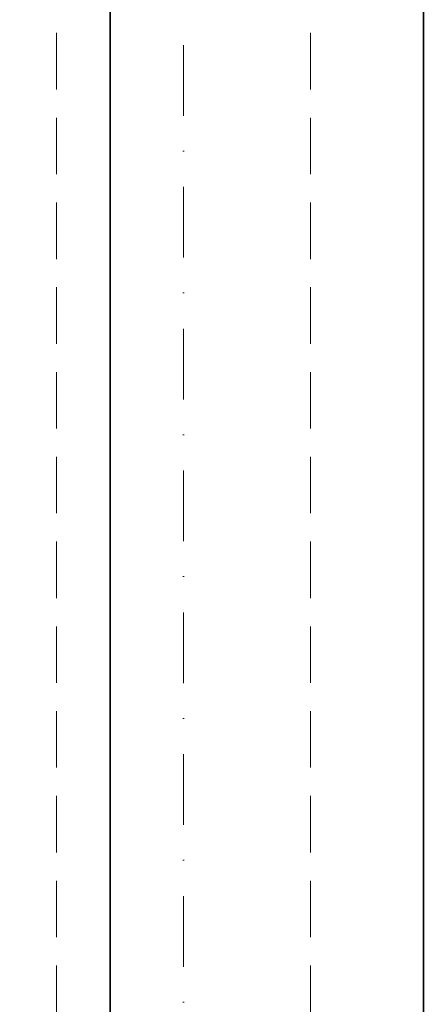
# Model space of a CAD drawing. Header units: millimetres. Extents: x -96593 to 66336, y -23969 to 7139.
# Tile 247 of 256: x -74102 to -74030, y -5721 to -5547. Entities that reach past the tile are written whole.
import ezdxf

# ---------------------------------------------------------------- set-up
doc = ezdxf.new("R2010")
doc.units = ezdxf.units.MM
doc.linetypes.add('DASHDOT', pattern=[1, 0.5, -0.25, 0, -0.25])
doc.linetypes.add('DASHED', pattern=[0.75, 0.5, -0.25])
for name, color, linetype, lineweight in [('mm_punktwstawienia', 1, 'Continuous', 50), ('PG_OSIE', 1, 'DASHDOT', 18), ('PG_PODCIĄGI', 1, 'DASHED', 18), ('PG_ŚCIANY_SŁUPY', 4, 'Continuous', 35)]:
    doc.layers.add(name, color=color, linetype=linetype, lineweight=lineweight)

# ---------------------------------------------------------------- blocks, each defined once
blk = doc.blocks.new('A$C2E197AD3')
at = {"layer": 'PG_OSIE', "color": 252, "ltscale": 25}
blk.add_lwpolyline([(2756.34, 3165.56), (2756.34, 314.74)], dxfattribs=at)
at = {"layer": 'PG_PODCIĄGI', "color": 252, "ltscale": 20}
for points in [[(2733.84, 2946.5), (2733.84, 472.5)], [(2778.84, 2946.5), (2778.84, 472.5)]]:
    blk.add_lwpolyline(points, dxfattribs=at)
at = {"layer": 'PG_ŚCIANY_SŁUPY', "color": 252}
blk.add_lwpolyline([(2798.84, 464.5), (2798.84, 2949.5), (2727.34, 2949.5), (2727.34, 2885.5), (2730.84, 2885.5), (2730.84, 2877.5), (2743.34, 2877.5), (2743.34, 2327.5), (2733.84, 2327.5), (2733.84, 2287.5), (2743.34, 2287.5), (2743.34, 1727.5), (2730.34, 1727.5), (2730.34, 1687.5), (2743.34, 1687.5), (2743.34, 1127.5)], dxfattribs=at)

msp = doc.modelspace()

# ---------------------------------------------------------------- block references
at = {"layer": 'mm_punktwstawienia', "lineweight": 60}
msp.add_blockref('A$C2E197AD3', (-76828.96, -7160.74), dxfattribs=at)

doc.saveas('drawing.dxf')
